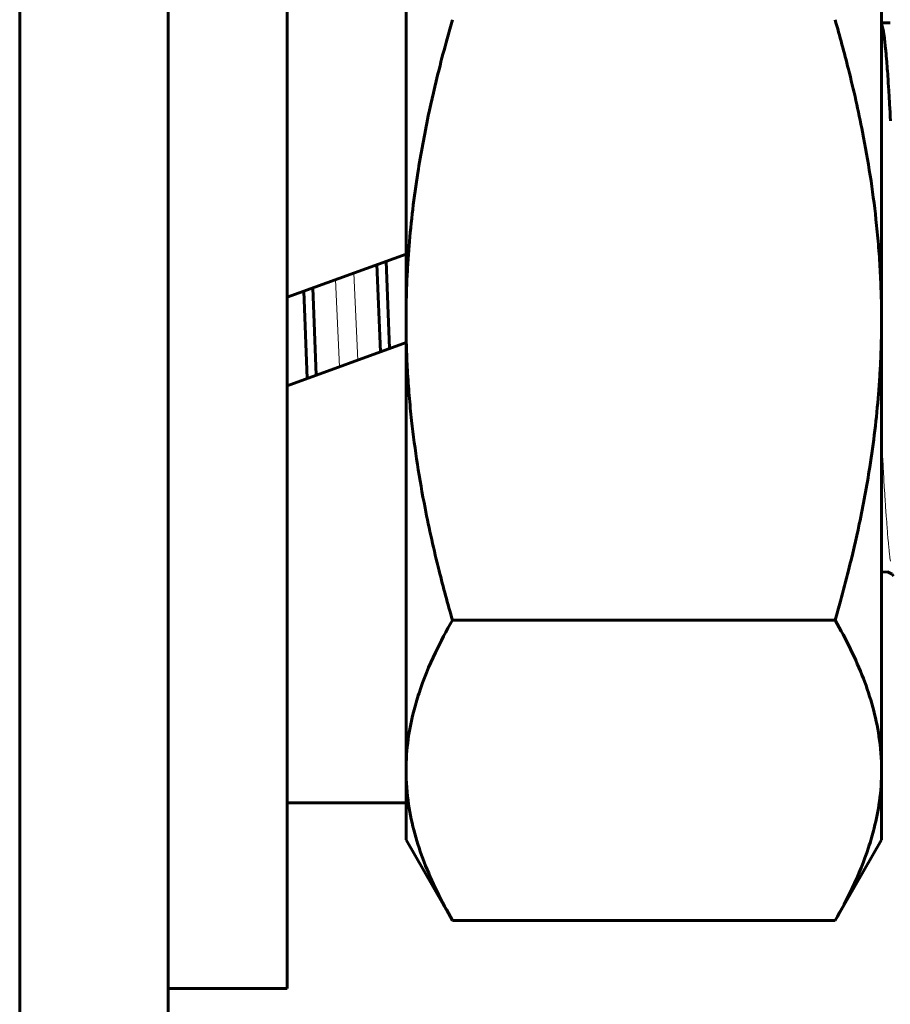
# Model space of a CAD drawing. Header units: millimetres. Extents: x 0 to 297, y 0 to 420.
# Tile 16 of 23: x 257.68 to 263.54, y 194.69 to 201.32. Entities that reach past the tile are written whole.
import ezdxf

# ---------------------------------------------------------------- set-up
doc = ezdxf.new("R2010")
doc.units = ezdxf.units.MM
doc.linetypes.add('K5LT_BASIC', pattern=[0])
doc.linetypes.add('K5LT_THIN', pattern=[0])
doc.layers.add('Системный слой', color=7, linetype='Continuous')

# ---------------------------------------------------------------- blocks, each defined once
blk = doc.blocks.new('U18')
at = {"layer": 'Системный слой', "color": 150, "linetype": 'K5LT_BASIC', "lineweight": 60, "true_color": 0x0080ff}
for p, q in [((259.4825, 199.2993), (259.4825, 203.7993)), ((259.4825, 194.7993), (259.4825, 199.2993))]:
    blk.add_line(p, q, dxfattribs=at)
blk = doc.blocks.new('U22')
at = {"layer": 'Системный слой', "color": 150, "linetype": 'K5LT_BASIC', "lineweight": 60, "true_color": 0x0080ff}
for p, q in [((258.6825, 199.2993), (258.6825, 205.2993)), ((258.6825, 193.2993), (258.6825, 199.2993))]:
    blk.add_line(p, q, dxfattribs=at)
blk = doc.blocks.new('U25')
at = {"layer": 'Системный слой', "color": 150, "linetype": 'K5LT_BASIC', "lineweight": 60, "true_color": 0x0080ff}
for p, q in [((263.4825, 201.2931), (263.4921, 201.2596)), ((263.4921, 201.2596), (263.4923, 201.2586)), ((263.4923, 201.2586), (263.4927, 201.2566)), ((263.4927, 201.2566), (263.4935, 201.2525)), ((263.4935, 201.2525), (263.4951, 201.2436)), ((263.4951, 201.2436), (263.4982, 201.2236)), ((263.4982, 201.2236), (263.5017, 201.1982)), ((263.5017, 201.1982), (263.5019, 201.1965)), ((263.5019, 201.1965), (263.5023, 201.1933)), ((263.5023, 201.1933), (263.5031, 201.1867)), ((263.5031, 201.1867), (263.5047, 201.1728)), ((263.5047, 201.1728), (263.5079, 201.1429)), ((263.5079, 201.1429), (263.5112, 201.1095)), ((263.5112, 201.1095), (263.5114, 201.1074)), ((263.5114, 201.1074), (263.5118, 201.103)), ((263.5118, 201.103), (263.5126, 201.0941)), ((263.5126, 201.0941), (263.5142, 201.0758)), ((263.5142, 201.0758), (263.5175, 201.0369)), ((263.5175, 201.0369), (263.5207, 200.995)), ((263.5207, 200.995), (263.5209, 200.9922)), ((263.5209, 200.9922), (263.5213, 200.9868)), ((263.5213, 200.9868), (263.5222, 200.9758)), ((263.5222, 200.9758), (263.5238, 200.9532)), ((263.5238, 200.9532), (263.527, 200.906)), ((263.527, 200.906), (263.5303, 200.8561)), ((263.5303, 200.8561), (263.5305, 200.8529)), ((263.5305, 200.8529), (263.5309, 200.8464)), ((263.5309, 200.8464), (263.5317, 200.8334)), ((263.5317, 200.8334), (263.5333, 200.8068)), ((263.5333, 200.8068), (263.5366, 200.7518)), ((263.5366, 200.7518), (263.5398, 200.6949)), ((263.5398, 200.6949), (263.54, 200.6912)), ((263.54, 200.6912), (263.5404, 200.6839)), ((263.5404, 200.6839), (263.5412, 200.669)), ((263.5412, 200.669), (263.5429, 200.6388)), ((260.0864, 199.6714), (260.1098, 199.084)), ((259.5936, 199.4921), (259.6171, 198.9047))]:
    blk.add_line(p, q, dxfattribs=at)
blk = doc.blocks.new('U26')
at = {"layer": 'Системный слой', "color": 150, "linetype": 'K5LT_BASIC', "lineweight": 60, "true_color": 0x0080ff}
for p, q in [((263.5234, 197.6041), (263.4825, 197.6012)), ((263.5534, 197.5881), (263.5234, 197.6041)), ((263.5637, 197.5754), (263.5534, 197.5881))]:
    blk.add_line(p, q, dxfattribs=at)
blk = doc.blocks.new('U27')
at = {"layer": 'Системный слой', "color": 150, "linetype": 'K5LT_BASIC', "lineweight": 60, "true_color": 0x0080ff}
for p, q in [((263.5388, 201.2993), (263.5406, 201.2987)), ((263.5406, 201.2987), (263.5415, 201.2981)), ((260.148, 199.6939), (260.1714, 199.1065)), ((259.6552, 199.5145), (259.6787, 198.9271))]:
    blk.add_line(p, q, dxfattribs=at)
blk = doc.blocks.new('U28')
at = {"layer": 'Системный слой', "color": 150, "linetype": 'K5LT_BASIC', "lineweight": 60, "true_color": 0x0080ff}
blk.add_line((257.6825, 209.2993), (257.6825, 190.2993), dxfattribs=at)
blk = doc.blocks.new('U32')
at = {"layer": 'Системный слой', "color": 7, "linetype": 'K5LT_THIN', "lineweight": 18}
for p, q in [((259.9575, 199.0286), (259.9304, 199.6147)), ((263.485, 198.4664), (263.4825, 198.5142)), ((263.4879, 198.4125), (263.485, 198.4664)), ((263.4893, 198.3859), (263.4879, 198.4125)), ((263.49, 198.3728), (263.4893, 198.3859)), ((263.4904, 198.3662), (263.49, 198.3728)), ((263.4905, 198.363), (263.4904, 198.3662)), ((263.4932, 198.3158), (263.4905, 198.363)), ((263.496, 198.2656), (263.4932, 198.3158)), ((263.4974, 198.241), (263.496, 198.2656)), ((263.4981, 198.2288), (263.4974, 198.241)), ((263.4985, 198.2228), (263.4981, 198.2288)), ((263.4987, 198.2198), (263.4985, 198.2228)), ((263.5013, 198.1756), (263.4987, 198.2198)), ((263.5041, 198.1296), (263.5013, 198.1756)), ((263.5055, 198.1071), (263.5041, 198.1296)), ((263.5062, 198.0961), (263.5055, 198.1071)), ((263.5066, 198.0905), (263.5062, 198.0961)), ((263.5068, 198.0878), (263.5066, 198.0905)), ((263.5094, 198.0473), (263.5068, 198.0878)), ((263.5123, 198.0058), (263.5094, 198.0473)), ((263.5137, 197.9857), (263.5123, 198.0058)), ((263.5144, 197.9758), (263.5137, 197.9857)), ((263.5147, 197.9709), (263.5144, 197.9758)), ((263.5149, 197.9684), (263.5147, 197.9709)), ((263.5176, 197.9321), (263.5149, 197.9684)), ((263.5204, 197.8956), (263.5176, 197.9321)), ((263.5218, 197.8779), (263.5204, 197.8956)), ((263.5225, 197.8693), (263.5218, 197.8779)), ((263.5228, 197.865), (263.5225, 197.8693)), ((263.523, 197.8629), (263.5228, 197.865)), ((263.5257, 197.8312), (263.523, 197.8629)), ((263.5285, 197.7999), (263.5257, 197.8312)), ((263.5299, 197.785), (263.5285, 197.7999)), ((263.5306, 197.7777), (263.5299, 197.785)), ((263.531, 197.7741), (263.5306, 197.7777)), ((263.5311, 197.7723), (263.531, 197.7741)), ((263.5338, 197.7457), (263.5311, 197.7723)), ((263.5366, 197.7199), (263.5338, 197.7457)), ((263.538, 197.7078), (263.5366, 197.7199)), ((263.5387, 197.7019), (263.538, 197.7078)), ((263.5391, 197.699), (263.5387, 197.7019)), ((263.5392, 197.6976), (263.5391, 197.699)), ((263.5419, 197.6764), (263.5392, 197.6976))]:
    blk.add_line(p, q, dxfattribs=at)
blk = doc.blocks.new('U33')
at = {"layer": 'Системный слой', "color": 7, "linetype": 'K5LT_THIN', "lineweight": 18}
blk.add_line((259.8346, 198.9839), (259.8075, 199.5699), dxfattribs=at)

msp = doc.modelspace()

# ---------------------------------------------------------------- linework, layer by layer
at = {"layer": 'Системный слой', "color": 150, "linetype": 'K5LT_BASIC', "lineweight": 60, "true_color": 0x0080ff}
for p, q in [((260.2825, 202.3304), (260.2825, 199.2993)), ((263.4825, 202.3304), (263.4825, 199.2993)), ((263.4825, 201.2993), (263.5388, 201.2993)), ((259.4825, 199.4517), (260.2825, 199.7428)), ((260.2825, 199.2993), (260.2825, 196.2682)), ((263.4825, 199.2993), (263.4825, 196.2682)), ((259.4825, 198.8557), (260.2825, 199.1469)), ((263.1699, 197.2785), (260.5951, 197.2785)), ((260.2825, 196.2682), (260.2825, 195.7993)), ((263.4825, 196.2682), (263.4825, 195.7993)), ((260.2825, 196.0493), (259.4825, 196.0493)), ((260.5951, 195.2578), (260.2825, 195.7993)), ((263.4825, 195.7993), (263.1699, 195.2578)), ((263.1699, 195.2578), (260.5951, 195.2578)), ((259.4825, 194.7993), (258.6825, 194.7993))]:
    msp.add_line(p, q, dxfattribs=at)
for points, knots in [([(260.5951, 201.32), (260.5828, 201.2772), (260.5514, 201.1657), (260.4947, 200.9504), (260.4252, 200.6503), (260.3668, 200.3361), (260.3261, 200.0434), (260.3053, 199.8373), (260.2935, 199.672), (260.2872, 199.5477), (260.2834, 199.4233), (260.2825, 199.3406), (260.2825, 199.2993)], [0, 0, 0, 0, 1.432862, 3.725441, 7.16431, 11.338281, 14.003711, 16.66914, 18.001855, 19.33457, 20.667285, 22, 22, 22, 22]), ([(263.4825, 199.2993), (263.4825, 199.3556), (263.4809, 199.4686), (263.4738, 199.6384), (263.4621, 199.8076), (263.4417, 200.0189), (263.4081, 200.2717), (263.3486, 200.6094), (263.2696, 200.9593), (263.2018, 201.2096), (263.1699, 201.32)], [0, 0, 0, 0, 1.818464, 3.636928, 5.455392, 7.273856, 10.465691, 13.657526, 18.304216, 22, 22, 22, 22]), ([(260.2825, 199.2993), (260.2825, 199.2429), (260.2841, 199.1299), (260.2912, 198.9602), (260.303, 198.791), (260.3233, 198.5797), (260.3569, 198.3269), (260.4165, 197.9891), (260.4954, 197.6393), (260.5633, 197.3889), (260.5951, 197.2785)], [0, 0, 0, 0, 1.818464, 3.636928, 5.455392, 7.273856, 10.465691, 13.657526, 18.304216, 22, 22, 22, 22]), ([(263.1699, 197.2785), (263.1823, 197.3213), (263.2137, 197.4328), (263.2703, 197.6482), (263.3399, 197.9482), (263.3982, 198.2624), (263.4389, 198.5551), (263.4597, 198.7613), (263.4715, 198.9265), (263.4779, 199.0508), (263.4817, 199.1752), (263.4825, 199.258), (263.4825, 199.2993)], [0, 0, 0, 0, 1.432862, 3.725441, 7.16431, 11.338281, 14.003711, 16.66914, 18.001855, 19.33457, 20.667285, 22, 22, 22, 22]), ([(260.5951, 197.2785), (260.5535, 197.2065), (260.4674, 197.0444), (260.3825, 196.8371), (260.3255, 196.6417), (260.2916, 196.4682), (260.2825, 196.3378), (260.2825, 196.2682)], [0, 0, 0, 0, 1.754339, 3.923412, 4.947716, 6.372707, 8, 8, 8, 8]), ([(263.4825, 196.2682), (263.4825, 196.3452), (263.4716, 196.4875), (263.4274, 196.6936), (263.3407, 196.9552), (263.2446, 197.1492), (263.1699, 197.2785)], [0, 0, 0, 0, 1.574104, 2.913285, 4.244322, 7, 7, 7, 7]), ([(260.2825, 196.2682), (260.2825, 196.1912), (260.2934, 196.0489), (260.3376, 195.8427), (260.4244, 195.5811), (260.5205, 195.3871), (260.5951, 195.2578)], [0, 0, 0, 0, 1.574104, 2.913285, 4.244322, 7, 7, 7, 7]), ([(263.1699, 195.2578), (263.2115, 195.3299), (263.2976, 195.492), (263.3825, 195.6993), (263.4395, 195.8947), (263.4735, 196.0681), (263.4825, 196.1986), (263.4825, 196.2682)], [0, 0, 0, 0, 1.754339, 3.923412, 4.947716, 6.372707, 8, 8, 8, 8])]:
    msp.add_open_spline(points, degree=3, knots=knots, dxfattribs=at)

# ---------------------------------------------------------------- block references
at = {"layer": 'Системный слой'}
for name in ['U28', 'U22', 'U18', 'U25', 'U27', 'U33', 'U32', 'U26']:
    msp.add_blockref(name, (0, 0), dxfattribs=at)

doc.saveas('drawing.dxf')
